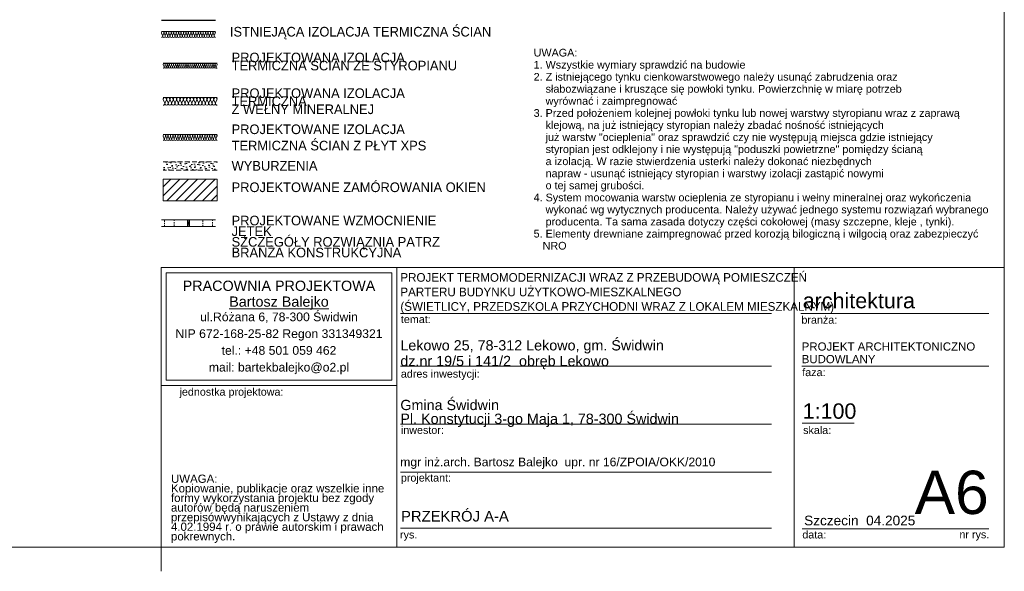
# Model space of a CAD drawing. Extents: x -613240 to -325500, y -25863 to 152403.
# Tile 77 of 254: x -392960 to -372525, y -25863 to -14400. Entities that reach past the tile are written whole.
import ezdxf

# ---------------------------------------------------------------- set-up
doc = ezdxf.new("R2010")
doc.units = 0
doc.header["$MEASUREMENT"] = 0
doc.linetypes.add('Hidden Line', pattern=[50, 25, -25])
doc.linetypes.add('Krawędzie ukryte', pattern=[150, 100, -50])
for name, color, linetype, lineweight in [('Arch konstrukcja dachu_Nr_Pióra__46', 5, 'Continuous', 13), ('Arch ocieplenie_Nr_Pióra__100', 2, 'Continuous', 13), ('Arch opisy_Nr_Pióra__21', 7, 'Continuous', 9), ('ARCH TABELA_Nr_Pióra__1', 7, 'Continuous', 25), ('ARCH TABELA_Nr_Pióra__21', 7, 'Continuous', 9), ('ARCH TABELA_Nr_Pióra__7', 7, 'Continuous', 13), ('Arch zmurowania_Nr_Pióra__21', 7, 'Continuous', 9), ('INWENT KONST. DREWNIANA_Nr_Pióra__21', 7, 'Continuous', 9), ('INWENT OPISY_Nr_Pióra__21', 7, 'Continuous', 9), ('INWENT.ŚCIANY_Nr_Pióra__1', 7, 'Continuous', 25), ('INWENT.ŚCIANY_Nr_Pióra__5', 7, 'Continuous', 13)]:
    doc.layers.add(name, color=color, linetype=linetype, lineweight=lineweight)
doc.layers.add('Arch ocieplenie', color=7, linetype='Continuous')
doc.layers.add('Inwent Izolacje', color=7, linetype='Continuous')
for name, color, linetype, lineweight, true_color in [('Arch ocieplenie_Nr_Pióra__44', 7, 'Continuous', 13, 0x029e21), ('Arch ocieplenie_Nr_Pióra__9', 7, 'Continuous', 13, 0x3dad99), ('Arch wyburzenia_Nr_Pióra__2', 7, 'Continuous', 13, 0x7f7f7f), ('Arch wykończenie_Nr_Pióra__3', 7, 'Continuous', 18, 0xff6600), ('Inwent Izolacje_Nr_Pióra__2', 7, 'Continuous', 13, 0x7f7f7f), ('INWENT.ŚCIANY_Nr_Pióra__2', 7, 'Continuous', 13, 0x7f7f7f)]:
    doc.layers.add(name, color=color, linetype=linetype, lineweight=lineweight, true_color=true_color)
doc.styles.add('GENERATED_STYLE_12', font='arial.ttf')
doc.styles.add('GENERATED_STYLE_5', font='txt')
doc.styles.add('GENERATED_STYLE_7', font='arial.ttf')
doc.styles.add('GENERATED_STYLE_8', font='arial.ttf')
doc.styles.add('GENERATED_STYLE_9', font='arial.ttf')

# ---------------------------------------------------------------- blocks, each defined once
blk = doc.blocks.new('Izolacja cieplna 14_140', base_point=(-389982, -16178))
at = {"layer": 'Arch ocieplenie_Nr_Pióra__44', "linetype": 'Continuous'}
for p, q in [((-389979, -16066), (-389950, -16131)), ((-389944, -16131), (-389915, -16066)), ((-389909, -16066), (-389880, -16131)), ((-389874, -16131), (-389845, -16066)), ((-389839, -16066), (-389810, -16131)), ((-389804, -16131), (-389775, -16066)), ((-389769, -16066), (-389740, -16131)), ((-389734, -16131), (-389705, -16066)), ((-389699, -16066), (-389670, -16131)), ((-389664, -16131), (-389635, -16066)), ((-389629, -16066), (-389600, -16131)), ((-389594, -16131), (-389565, -16066)), ((-389559, -16066), (-389530, -16131)), ((-389524, -16131), (-389495, -16066)), ((-389489, -16066), (-389460, -16131)), ((-389454, -16131), (-389425, -16066)), ((-389419, -16066), (-389390, -16131)), ((-389384, -16131), (-389355, -16066)), ((-389349, -16066), (-389320, -16131)), ((-389314, -16131), (-389285, -16066)), ((-389279, -16066), (-389250, -16131)), ((-389244, -16131), (-389215, -16066)), ((-389209, -16066), (-389180, -16131)), ((-389174, -16131), (-389145, -16066)), ((-389139, -16066), (-389110, -16131)), ((-389104, -16131), (-389075, -16066)), ((-389069, -16066), (-389040, -16131)), ((-389034, -16131), (-389005, -16066)), ((-388999, -16066), (-388970, -16131)), ((-388964, -16131), (-388935, -16066)), ((-388929, -16066), (-388900, -16131)), ((-388894, -16131), (-388865, -16066))]:
    blk.add_line(p, q, dxfattribs=at)
for centre, start_param, end_param in [((-389947, -16052), 5.870392, 9.837571), ((-389982, -16144), 4.712389, 6.695979), ((-389912, -16144), 2.7288, 6.695979), ((-389877, -16052), 5.870392, 9.837571), ((-389842, -16144), 2.7288, 6.695979), ((-389807, -16052), 5.870392, 9.837571), ((-389772, -16144), 2.7288, 6.695979), ((-389737, -16052), 5.870392, 9.837571), ((-389702, -16144), 2.7288, 6.695979), ((-389667, -16052), 5.870392, 9.837571), ((-389632, -16144), 2.7288, 6.695979), ((-389597, -16052), 5.870392, 9.837571), ((-389562, -16144), 2.7288, 6.695979), ((-389527, -16052), 5.870392, 9.837571), ((-389492, -16144), 2.7288, 6.695979), ((-389457, -16052), 5.870392, 9.837571), ((-389422, -16144), 2.7288, 6.695979), ((-389387, -16052), 5.870392, 9.837571), ((-389352, -16144), 2.7288, 6.695979), ((-389317, -16052), 5.870392, 9.837571), ((-389282, -16144), 2.7288, 6.695979), ((-389247, -16052), 5.870392, 9.837571), ((-389212, -16144), 2.7288, 6.695979), ((-389177, -16052), 5.870392, 9.837571), ((-389142, -16144), 2.7288, 6.695979), ((-389107, -16052), 5.870392, 9.837571), ((-389072, -16144), 2.7288, 6.695979), ((-389037, -16052), 5.870392, 9.837571), ((-389002, -16144), 2.7288, 6.695979), ((-388967, -16052), 5.870392, 9.837571), ((-388932, -16144), 2.7288, 6.695979), ((-388897, -16052), 5.870392, 9.837571), ((-388862, -16144), 2.7288, 4.712389)]:
    blk.add_ellipse(centre, major_axis=(35, 0), ratio=0.97225, start_param=start_param, end_param=end_param, dxfattribs=at)
blk = doc.blocks.new('Izolacja cieplna 14_141', base_point=(-389982, -15407))
at = {"layer": 'Arch ocieplenie_Nr_Pióra__9', "linetype": 'Continuous'}
for p, q in [((-389981, -15337), (-389963, -15377)), ((-389959, -15377), (-389941, -15337)), ((-389938, -15337), (-389920, -15377)), ((-389916, -15377), (-389898, -15337)), ((-389894, -15337), (-389877, -15377)), ((-389873, -15377), (-389855, -15337)), ((-389851, -15337), (-389833, -15377)), ((-389830, -15377), (-389812, -15337)), ((-389808, -15337), (-389790, -15377)), ((-389787, -15377), (-389769, -15337)), ((-389765, -15337), (-389747, -15377)), ((-389744, -15377), (-389726, -15337)), ((-389722, -15337), (-389704, -15377)), ((-389701, -15377), (-389683, -15337)), ((-389679, -15337), (-389661, -15377)), ((-389658, -15377), (-389640, -15337)), ((-389636, -15337), (-389618, -15377)), ((-389614, -15377), (-389597, -15337)), ((-389593, -15337), (-389575, -15377)), ((-389571, -15377), (-389553, -15337)), ((-389550, -15337), (-389532, -15377)), ((-389528, -15377), (-389510, -15337)), ((-389507, -15337), (-389489, -15377)), ((-389485, -15377), (-389467, -15337)), ((-389464, -15337), (-389446, -15377)), ((-389442, -15377), (-389424, -15337)), ((-389421, -15337), (-389403, -15377)), ((-389399, -15377), (-389381, -15337)), ((-389378, -15337), (-389360, -15377)), ((-389356, -15377), (-389338, -15337)), ((-389334, -15337), (-389317, -15377)), ((-389313, -15377), (-389295, -15337)), ((-389291, -15337), (-389273, -15377)), ((-389270, -15377), (-389252, -15337)), ((-389248, -15337), (-389230, -15377)), ((-389227, -15377), (-389209, -15337)), ((-389205, -15337), (-389187, -15377)), ((-389184, -15377), (-389166, -15337)), ((-389162, -15337), (-389144, -15377)), ((-389141, -15377), (-389123, -15337)), ((-389119, -15337), (-389101, -15377)), ((-389098, -15377), (-389080, -15337)), ((-389076, -15337), (-389058, -15377)), ((-389054, -15377), (-389037, -15337)), ((-389033, -15337), (-389015, -15377)), ((-389011, -15377), (-388993, -15337)), ((-388990, -15337), (-388972, -15377)), ((-388968, -15377), (-388950, -15337)), ((-388947, -15337), (-388929, -15377)), ((-388925, -15377), (-388907, -15337)), ((-388904, -15337), (-388886, -15377)), ((-388882, -15377), (-388864, -15337))]:
    blk.add_line(p, q, dxfattribs=at)
for centre, start_param, end_param in [((-389961, -15329), 5.870392, 9.837571), ((-389918, -15329), 5.870392, 9.837571), ((-389875, -15329), 5.870392, 9.837571), ((-389832, -15329), 5.870392, 9.837571), ((-389789, -15329), 5.870392, 9.837571), ((-389745, -15329), 5.870392, 9.837571), ((-389702, -15329), 5.870392, 9.837571), ((-389659, -15329), 5.870392, 9.837571), ((-389616, -15329), 5.870392, 9.837571), ((-389573, -15329), 5.870392, 9.837571), ((-389530, -15329), 5.870392, 9.837571), ((-389487, -15329), 5.870392, 9.837571), ((-389444, -15329), 5.870392, 9.837571), ((-389401, -15329), 5.870392, 9.837571), ((-389358, -15329), 5.870392, 9.837571), ((-389315, -15329), 5.870392, 9.837571), ((-389272, -15329), 5.870392, 9.837571), ((-389229, -15329), 5.870392, 9.837571), ((-389185, -15329), 5.870392, 9.837571), ((-389142, -15329), 5.870392, 9.837571), ((-389099, -15329), 5.870392, 9.837571), ((-389056, -15329), 5.870392, 9.837571), ((-389013, -15329), 5.870392, 9.837571), ((-388970, -15329), 5.870392, 9.837571), ((-388927, -15329), 5.870392, 9.837571), ((-388884, -15329), 5.870392, 9.837571), ((-389982, -15386), 4.712389, 6.695979), ((-389939, -15386), 2.7288, 6.695979), ((-389896, -15386), 2.7288, 6.695979), ((-389853, -15386), 2.7288, 6.695979), ((-389810, -15386), 2.7288, 6.695979), ((-389767, -15386), 2.7288, 6.695979), ((-389724, -15386), 2.7288, 6.695979), ((-389681, -15386), 2.7288, 6.695979), ((-389638, -15386), 2.7288, 6.695979), ((-389595, -15386), 2.7288, 6.695979), ((-389552, -15386), 2.7288, 6.695979), ((-389509, -15386), 2.7288, 6.695979), ((-389465, -15386), 2.7288, 6.695979), ((-389422, -15386), 2.7288, 6.695979), ((-389379, -15386), 2.7288, 6.695979), ((-389336, -15386), 2.7288, 6.695979), ((-389293, -15386), 2.7288, 6.695979), ((-389250, -15386), 2.7288, 6.695979), ((-389207, -15386), 2.7288, 6.695979), ((-389164, -15386), 2.7288, 6.695979), ((-389121, -15386), 2.7288, 6.695979), ((-389078, -15386), 2.7288, 6.695979), ((-389035, -15386), 2.7288, 6.695979), ((-388992, -15386), 2.7288, 6.695979), ((-388949, -15386), 2.7288, 6.695979), ((-388905, -15386), 2.7288, 6.695979), ((-388862, -15386), 2.7288, 4.712389)]:
    blk.add_ellipse(centre, major_axis=(21.5, 0), ratio=0.987434, start_param=start_param, end_param=end_param, dxfattribs=at)
blk = doc.blocks.new('Izolacja cieplna 14_142', base_point=(-389982, -16908))
at = {"layer": 'Arch ocieplenie_Nr_Pióra__100', "linetype": 'Continuous'}
for p, q in [((-389980, -16824), (-389959, -16873)), ((-389955, -16873), (-389934, -16824)), ((-389929, -16824), (-389908, -16873)), ((-389904, -16873), (-389883, -16824)), ((-389878, -16824), (-389857, -16873)), ((-389853, -16873), (-389832, -16824)), ((-389828, -16824), (-389806, -16873)), ((-389802, -16873), (-389781, -16824)), ((-389777, -16824), (-389755, -16873)), ((-389751, -16873), (-389730, -16824)), ((-389726, -16824), (-389705, -16873)), ((-389700, -16873), (-389679, -16824)), ((-389675, -16824), (-389654, -16873)), ((-389649, -16873), (-389628, -16824)), ((-389624, -16824), (-389603, -16873)), ((-389598, -16873), (-389577, -16824)), ((-389573, -16824), (-389552, -16873)), ((-389548, -16873), (-389526, -16824)), ((-389522, -16824), (-389501, -16873)), ((-389497, -16873), (-389475, -16824)), ((-389471, -16824), (-389450, -16873)), ((-389446, -16873), (-389425, -16824)), ((-389420, -16824), (-389399, -16873)), ((-389395, -16873), (-389374, -16824)), ((-389369, -16824), (-389348, -16873)), ((-389344, -16873), (-389323, -16824)), ((-389318, -16824), (-389297, -16873)), ((-389293, -16873), (-389272, -16824)), ((-389268, -16824), (-389246, -16873)), ((-389242, -16873), (-389221, -16824)), ((-389217, -16824), (-389195, -16873)), ((-389191, -16873), (-389170, -16824)), ((-389166, -16824), (-389145, -16873)), ((-389140, -16873), (-389119, -16824)), ((-389115, -16824), (-389094, -16873)), ((-389089, -16873), (-389068, -16824)), ((-389064, -16824), (-389043, -16873)), ((-389038, -16873), (-389017, -16824)), ((-389013, -16824), (-388992, -16873)), ((-388988, -16873), (-388966, -16824)), ((-388962, -16824), (-388941, -16873)), ((-388937, -16873), (-388915, -16824)), ((-388911, -16824), (-388890, -16873)), ((-388886, -16873), (-388865, -16824))]:
    blk.add_line(p, q, dxfattribs=at)
for centre, start_param, end_param in [((-389957, -16814), 4.299595, 8.266775), ((-389982, -16883), 3.141593, 5.125182), ((-389931, -16883), 1.158004, 5.125183), ((-389906, -16814), 4.299595, 8.266775), ((-389881, -16883), 1.158004, 5.125183), ((-389855, -16814), 4.299595, 8.266775), ((-389830, -16883), 1.158004, 5.125183), ((-389804, -16814), 4.299595, 8.266775), ((-389779, -16883), 1.158004, 5.125183), ((-389753, -16814), 4.299595, 8.266775), ((-389728, -16883), 1.158004, 5.125183), ((-389702, -16814), 4.299595, 8.266775), ((-389677, -16883), 1.158004, 5.125183), ((-389651, -16814), 4.299595, 8.266775), ((-389626, -16883), 1.158004, 5.125183), ((-389601, -16814), 4.299595, 8.266775), ((-389575, -16883), 1.158004, 5.125183), ((-389550, -16814), 4.299595, 8.266775), ((-389524, -16883), 1.158004, 5.125183), ((-389499, -16814), 4.299595, 8.266775), ((-389473, -16883), 1.158004, 5.125183), ((-389448, -16814), 4.299595, 8.266775), ((-389422, -16883), 1.158004, 5.125183), ((-389397, -16814), 4.299595, 8.266775), ((-389371, -16883), 1.158004, 5.125183), ((-389346, -16814), 4.299595, 8.266775), ((-389321, -16883), 1.158004, 5.125183), ((-389295, -16814), 4.299595, 8.266775), ((-389270, -16883), 1.158004, 5.125183), ((-389244, -16814), 4.299595, 8.266775), ((-389219, -16883), 1.158004, 5.125183), ((-389193, -16814), 4.299595, 8.266775), ((-389168, -16883), 1.158004, 5.125183), ((-389142, -16814), 4.299595, 8.266775), ((-389117, -16883), 1.158004, 5.125183), ((-389091, -16814), 4.299595, 8.266775), ((-389066, -16883), 1.158004, 5.125183), ((-389041, -16814), 4.299595, 8.266775), ((-389015, -16883), 1.158004, 5.125183), ((-388990, -16814), 4.299595, 8.266775), ((-388964, -16883), 1.158004, 5.125183), ((-388939, -16814), 4.299595, 8.266775), ((-388913, -16883), 1.158004, 5.125183), ((-388888, -16814), 4.299595, 8.266775), ((-388862, -16883), 1.158004, 3.141593)]:
    blk.add_ellipse(centre, major_axis=(0, 25.5), ratio=0.997382, start_param=start_param, end_param=end_param, dxfattribs=at)
blk = doc.blocks.new('Izolacja cieplna 14_290', base_point=(-390017, -14767))
at = {"layer": 'Inwent Izolacje_Nr_Pióra__2', "linetype": 'Continuous'}
for p, q in [((-390015, -14683), (-389994, -14732)), ((-389990, -14732), (-389969, -14683)), ((-389964, -14683), (-389943, -14732)), ((-389939, -14732), (-389918, -14683)), ((-389913, -14683), (-389892, -14732)), ((-389888, -14732), (-389867, -14683)), ((-389863, -14683), (-389841, -14732)), ((-389837, -14732), (-389816, -14683)), ((-389812, -14683), (-389790, -14732)), ((-389786, -14732), (-389765, -14683)), ((-389761, -14683), (-389740, -14732)), ((-389735, -14732), (-389714, -14683)), ((-389710, -14683), (-389689, -14732)), ((-389684, -14732), (-389663, -14683)), ((-389659, -14683), (-389638, -14732)), ((-389633, -14732), (-389612, -14683)), ((-389608, -14683), (-389587, -14732)), ((-389583, -14732), (-389561, -14683)), ((-389557, -14683), (-389536, -14732)), ((-389532, -14732), (-389510, -14683)), ((-389506, -14683), (-389485, -14732)), ((-389481, -14732), (-389460, -14683)), ((-389455, -14683), (-389434, -14732)), ((-389430, -14732), (-389409, -14683)), ((-389404, -14683), (-389383, -14732)), ((-389379, -14732), (-389358, -14683)), ((-389353, -14683), (-389332, -14732)), ((-389328, -14732), (-389307, -14683)), ((-389303, -14683), (-389281, -14732)), ((-389277, -14732), (-389256, -14683)), ((-389252, -14683), (-389230, -14732)), ((-389226, -14732), (-389205, -14683)), ((-389201, -14683), (-389180, -14732)), ((-389175, -14732), (-389154, -14683)), ((-389150, -14683), (-389129, -14732)), ((-389124, -14732), (-389103, -14683)), ((-389099, -14683), (-389078, -14732)), ((-389073, -14732), (-389052, -14683)), ((-389048, -14683), (-389027, -14732)), ((-389023, -14732), (-389001, -14683)), ((-388997, -14683), (-388976, -14732)), ((-388972, -14732), (-388950, -14683)), ((-388946, -14683), (-388925, -14732)), ((-388921, -14732), (-388900, -14683))]:
    blk.add_line(p, q, dxfattribs=at)
for centre, start_param, end_param in [((-389992, -14673), 4.299595, 8.266775), ((-389941, -14673), 4.299595, 8.266775), ((-389890, -14673), 4.299595, 8.266775), ((-389839, -14673), 4.299595, 8.266775), ((-389788, -14673), 4.299595, 8.266775), ((-389737, -14673), 4.299595, 8.266775), ((-389686, -14673), 4.299595, 8.266775), ((-389636, -14673), 4.299595, 8.266775), ((-389585, -14673), 4.299595, 8.266775), ((-389534, -14673), 4.299595, 8.266775), ((-389483, -14673), 4.299595, 8.266775), ((-389432, -14673), 4.299595, 8.266775), ((-389381, -14673), 4.299595, 8.266775), ((-389330, -14673), 4.299595, 8.266775), ((-389279, -14673), 4.299595, 8.266775), ((-389228, -14673), 4.299595, 8.266775), ((-389177, -14673), 4.299595, 8.266775), ((-389126, -14673), 4.299595, 8.266775), ((-389076, -14673), 4.299595, 8.266775), ((-389025, -14673), 4.299595, 8.266775), ((-388974, -14673), 4.299595, 8.266775), ((-388923, -14673), 4.299595, 8.266775), ((-390017, -14742), 3.141593, 5.125182), ((-389966, -14742), 1.158004, 5.125183), ((-389916, -14742), 1.158004, 5.125183), ((-389865, -14742), 1.158004, 5.125183), ((-389814, -14742), 1.158004, 5.125183), ((-389763, -14742), 1.158004, 5.125183), ((-389712, -14742), 1.158004, 5.125183), ((-389661, -14742), 1.158004, 5.125183), ((-389610, -14742), 1.158004, 5.125183), ((-389559, -14742), 1.158004, 5.125183), ((-389508, -14742), 1.158004, 5.125183), ((-389457, -14742), 1.158004, 5.125183), ((-389406, -14742), 1.158004, 5.125183), ((-389356, -14742), 1.158004, 5.125183), ((-389305, -14742), 1.158004, 5.125183), ((-389254, -14742), 1.158004, 5.125183), ((-389203, -14742), 1.158004, 5.125183), ((-389152, -14742), 1.158004, 5.125183), ((-389101, -14742), 1.158004, 5.125183), ((-389050, -14742), 1.158004, 5.125183), ((-388999, -14742), 1.158004, 5.125183), ((-388948, -14742), 1.158004, 5.125183), ((-388897, -14742), 1.158004, 3.141593)]:
    blk.add_ellipse(centre, major_axis=(0, 25.5), ratio=0.997382, start_param=start_param, end_param=end_param, dxfattribs=at)

msp = doc.modelspace()

# ---------------------------------------------------------------- hatches: boundary and pattern name
at = {"layer": 'Arch wyburzenia_Nr_Pióra__2', "linetype": 'Continuous'}
h = msp.add_hatch(dxfattribs=at)
h.set_pattern_fill('Cut_Stone', color=256, style=0, pattern_type=2)
h.set_pattern_definition([(45, (0, 200), (-63.63961, 63.63961), [0, -60, 0, -90]), (110, (200, 200), (84.572336, 30.781813), [0, -44, 0, -76])])
h.paths.add_polyline_path([(-389982.4, -17524.6), (-388862.4, -17524.6), (-388862.4, -17354.6), (-389982.4, -17354.6)], flags=0)
at = {"layer": 'Arch zmurowania_Nr_Pióra__21', "linetype": 'Continuous'}
h = msp.add_hatch(dxfattribs=at)
h.set_pattern_fill('Common_Brick', color=256, style=0, pattern_type=2)
h.set_pattern_definition([(45, (0, 0), (-91.92388, 91.92388), [])])
h.paths.add_polyline_path([(-389982.4, -18164.6), (-388862.4, -18164.6), (-388862.4, -17714.6), (-389982.4, -17714.6)], flags=0)

# ---------------------------------------------------------------- linework, layer by layer
at = {"layer": 'Arch konstrukcja dachu_Nr_Pióra__46', "linetype": 'Hidden Line'}
for p, q in [((-389956.6, -18698.1), (-389956.6, -18558.1)), ((-389956.6, -18558.1), (-389756.6, -18558.1)), ((-389756.6, -18558.1), (-389756.6, -18698.1)), ((-389156.6, -18698.1), (-389156.6, -18558.1)), ((-389156.6, -18558.1), (-388956.6, -18558.1)), ((-388956.6, -18558.1), (-388956.6, -18698.1)), ((-389756.6, -18698.1), (-389956.6, -18698.1)), ((-388956.6, -18698.1), (-389156.6, -18698.1))]:
    msp.add_line(p, q, dxfattribs=at)
at = {"layer": 'Arch konstrukcja dachu_Nr_Pióra__46', "linetype": 'Continuous'}
for p, q in [((-389479.9, -18558.1), (-389479.9, -18698.1)), ((-389479.9, -18558.1), (-389434.9, -18698.1)), ((-389434.9, -18558.1), (-389479.9, -18558.1)), ((-389479.9, -18698.1), (-389434.9, -18558.1)), ((-389434.9, -18698.1), (-389434.9, -18558.1)), ((-389479.9, -18698.1), (-389434.9, -18698.1))]:
    msp.add_line(p, q, dxfattribs=at)
at = {"layer": 'ARCH TABELA_Nr_Pióra__21', "linetype": 'Continuous'}
for p, q in [((-372525.5, 3086.6), (-372525.5, -25363.4)), ((-390025.5, -25363.4), (-390025.5, -19552.3)), ((-390025.5, -19552.3), (-385131.9, -19552.3)), ((-390025.5, -21999.1), (-390025.5, -19552.3)), ((-390025.5, -19552.3), (-372525.5, -19552.3)), ((-385131.9, -19552.3), (-385131.9, -25363.4)), ((-385131.9, -21999.1), (-385131.9, -19552.3)), ((-376887.2, -19552.3), (-376887.2, -25363.4)), ((-372525.5, -19552.3), (-372525.5, -25363.4)), ((-389919.1, -21892.7), (-389919.1, -19658.7)), ((-389919.1, -19658.7), (-385238.2, -19658.7)), ((-385238.2, -21892.7), (-385238.2, -19658.7)), ((-385131.9, -25363.4), (-385131.9, -19952.3)), ((-385059.6, -20508.7), (-377359.8, -20508.7)), ((-376747.9, -20508.7), (-372848.5, -20508.7)), ((-385059.6, -21602.3), (-377359.8, -21602.3)), ((-376730.4, -21602.3), (-372848.5, -21602.3)), ((-390025.5, -21999.1), (-385131.9, -21999.1)), ((-389919.1, -21892.7), (-385238.2, -21892.7)), ((-385059.6, -22802.3), (-377359.8, -22802.3)), ((-376718.6, -22784.9), (-375639, -22784.9)), ((-385059.6, -23802.3), (-377359.8, -23802.3)), ((-385059.6, -24963.4), (-377359.8, -24963.4)), ((-376718.6, -24981), (-374436.8, -24981)), ((-374436.8, -24981), (-372848.5, -24981)), ((-372525.5, -25363.4), (-413275.5, -25363.4)), ((-390025.5, -25363.4), (-385131.9, -25363.4)), ((-390025.5, -25863.4), (-390025.5, -25363.4)), ((-372525.5, -25363.4), (-385131.9, -25363.4))]:
    msp.add_line(p, q, dxfattribs=at)
at = {"layer": 'Arch wykończenie_Nr_Pióra__3', "linetype": 'Continuous'}
for p, q in [((-389982.4, -15307.3), (-388862.4, -15307.3)), ((-389982.4, -16018.4), (-388862.4, -16018.4)), ((-389982.4, -16788.4), (-388862.4, -16788.4))]:
    msp.add_line(p, q, dxfattribs=at)
at = {"layer": 'INWENT KONST. DREWNIANA_Nr_Pióra__21', "linetype": 'Continuous'}
for p, q in [((-390017.4, -18558.1), (-388897.4, -18558.1)), ((-390017.4, -18698.1), (-388897.4, -18698.1))]:
    msp.add_line(p, q, dxfattribs=at)
at = {"layer": 'INWENT.ŚCIANY_Nr_Pióra__1', "linetype": 'Continuous'}
msp.add_line((-388897.4, -14417.3), (-390017.4, -14417.3), dxfattribs=at)
at = {"layer": 'INWENT.ŚCIANY_Nr_Pióra__2', "linetype": 'Continuous'}
msp.add_line((-390017.4, -14647.3), (-388897.4, -14647.3), dxfattribs=at)
at = {"layer": 'INWENT.ŚCIANY_Nr_Pióra__2', "linetype": 'Krawędzie ukryte'}
for p, q in [((-389982.4, -17354.6), (-388862.4, -17354.6)), ((-388862.4, -17524.6), (-389982.4, -17524.6))]:
    msp.add_line(p, q, dxfattribs=at)
at = {"layer": 'INWENT.ŚCIANY_Nr_Pióra__5', "linetype": 'Continuous'}
for p, q in [((-388862.4, -17714.6), (-389982.4, -17714.6)), ((-389982.4, -17714.6), (-389982.4, -18164.6)), ((-388862.4, -18164.6), (-388862.4, -17714.6)), ((-389982.4, -18164.6), (-388862.4, -18164.6))]:
    msp.add_line(p, q, dxfattribs=at)

# ---------------------------------------------------------------- block references
at = {"layer": 'Arch ocieplenie', "color": 104, "linetype": 'Continuous', "lineweight": 13, "true_color": 0x029e21}
for name, p in [('Izolacja cieplna 14_141', (-389982.4, -15407.3)), ('Izolacja cieplna 14_140', (-389982.4, -16178.4)), ('Izolacja cieplna 14_142', (-389982.4, -16908.4))]:
    msp.add_blockref(name, p, dxfattribs=at)
at = {"layer": 'Inwent Izolacje', "color": 104, "linetype": 'Continuous', "lineweight": 13, "true_color": 0x029e21}
msp.add_blockref('Izolacja cieplna 14_290', (-390017.4, -14767.3), dxfattribs=at)

# ---------------------------------------------------------------- texts
at = {"layer": 'Arch opisy_Nr_Pióra__21', "linetype": 'Continuous', "insert": (-382293.7, -19180), "char_height": 160, "width": 9506.251, "attachment_point": 7, "line_spacing_factor": 0.940159, "style": 'GENERATED_STYLE_12'}
msp.add_mtext('{UWAGA:\\P1. Wszystkie wymiary sprawdzić na budowie\\P2. Z istniejącego tynku cienkowarstwowego należy usunąć zabrudzenia oraz \\P    słabozwiązane i kruszące się powłoki tynku. Powierzchnię w miarę potrzeb \\P    wyrównać i zaimpregnować\\P3. Przed położeniem kolejnej powłoki tynku lub nowej warstwy styropianu wraz z zaprawą \\P    klejową, na już istniejący styropian należy zbadać nośność istniejących\\P    już warstw "ocieplenia" oraz sprawdzić czy nie występują miejsca gdzie istniejący \\P    styropian jest odklejony i nie występują "poduszki powietrzne" pomiędzy ścianą \\P    a izolacją. W razie stwierdzenia usterki należy dokonać niezbędnych \\P    napraw - usunąć istniejący styropian i warstwy izolacji zastąpić nowymi \\P    o tej samej grubości.\\P4. System mocowania warstw ocieplenia ze styropianu i wełny mineralnej oraz wykończenia \\P    wykonać wg wytycznych producenta. Należy używać jednego systemu rozwiązań wybranego \\P    producenta. Ta sama zasada dotyczy części cokołowej (masy szczepne, kleje , tynki). \\P5. Elementy drewniane zaimpregnować przed korozją bilogiczną i wilgocią oraz zabezpieczyć \\P   NRO}', dxfattribs=at)
at = {"layer": 'ARCH TABELA_Nr_Pióra__1', "linetype": 'Continuous', "insert": (-385059.6, -20503.9), "char_height": 180, "attachment_point": 7, "line_spacing_factor": 1.005757, "style": 'GENERATED_STYLE_5'}
msp.add_mtext('{\\pt22543.1;PROJEKT TERMOMODERNIZACJI WRAZ Z PRZEBUDOWĄ POMIESZCZEŃ \\P\\pt22543.1;PARTERU BUDYNKU UŻYTKOWO-MIESZKALNEGO\\P\\pt22543.1;(ŚWIETLICY, PRZEDSZKOLA PRZYCHODNI WRAZ Z LOKALEM MIESZKALNYM)}', dxfattribs=at)
at = {"layer": 'ARCH TABELA_Nr_Pióra__1', "linetype": 'Continuous', "insert": (-385045.9, -24608.2), "char_height": 220, "attachment_point": 1, "style": 'GENERATED_STYLE_9'}
msp.add_mtext('{PRZEKRÓJ A-A}', dxfattribs=at)
at = {"layer": 'ARCH TABELA_Nr_Pióra__21', "linetype": 'Continuous', "insert": (-385059.6, -22863.6), "char_height": 212.766, "attachment_point": 7, "line_spacing_factor": 0.807442, "style": 'GENERATED_STYLE_7'}
msp.add_mtext('{Gmina Świdwin\\PPl. Konstytucji 3-go Maja 1, 78-300 Świdwin}', dxfattribs=at)
at = {"layer": 'ARCH TABELA_Nr_Pióra__7', "linetype": 'Continuous'}
for s, insert, char_height, attachment_point, line_spacing_factor, style in [('{PRACOWNIA PROJEKTOWA\\P\\LBartosz Balejko}', (-387578.7, -19823.6), 212.766, 2, 0.926719, 'GENERATED_STYLE_8'), ('{Lekowo 25, 78-312 Lekowo, gm. Świdwin\\Pdz.nr 19/5 i 141/2  obręb Lekowo}', (-385059.6, -21663.6), 212.766, 7, 0.918867, 'GENERATED_STYLE_7'), ('{PROJEKT ARCHITEKTONICZNO\\PBUDOWLANY}', (-376730.4, -21106.8), 170, 1, 0.923713, 'GENERATED_STYLE_7')]:
    msp.add_mtext(s, dxfattribs=dict(at, insert=insert, char_height=char_height, attachment_point=attachment_point, line_spacing_factor=line_spacing_factor, style=style))
at = {"layer": 'ARCH TABELA_Nr_Pióra__7', "linetype": 'Continuous', "style": 'GENERATED_STYLE_7'}
for s, insert, char_height, attachment_point in [('{architektura}', (-376709.2, -20079), 319.16, 1), ('{temat:}', (-385048.9, -20545.1), 159.58, 1), ('{branża:}', (-376736.1, -20557.4), 159.58, 1), ('{faza:}', (-376718.6, -21647.3), 159.58, 1), ('{adres inwestycji:}', (-385048.9, -21678.4), 159.58, 1), ('{jednostka projektowa:}', (-389642.6, -22053.7), 159.58, 1), ('{1:100}', (-376711.3, -22373.7), 319.16, 1), ('{inwestor:}', (-385048.9, -22847.3), 159.58, 1), ('{skala:}', (-376700.9, -22849.2), 159.58, 1), ('{mgr inż.arch. Bartosz Balejko  upr. nr 16/ZPOIA/OKK/2010}', (-385061.9, -23500.4), 180, 1), ('{projektant:}', (-385048.9, -23838.7), 159.58, 1), ('{A6}', (-372848.5, -23772.5), 900, 3), ('{Szczecin  04.2025}', (-376679.9, -24706.1), 202.128, 1), ('{rys.}', (-385066.9, -25020.6), 159.58, 1), ('{data:}', (-376717.2, -25020.6), 159.58, 1), ('{nr rys.}', (-373456.5, -25017.5), 159.58, 1)]:
    msp.add_mtext(s, dxfattribs=dict(at, insert=insert, char_height=char_height, attachment_point=attachment_point))
for s, insert, char_height, width, attachment_point, line_spacing_factor in [('{ul.Różana 6, 78-300 Świdwin\\PNIP 672-168-25-82 Regon 331349321\\Ptel.: +48 501 059 462\\Pmail: bartekbalejko@o2.pl}', (-387578.7, -20485.5), 180.852, 4680.851, 2, 1.156383), ('{UWAGA:\\PKopiowanie, publikacje oraz wszelkie inne formy wykorzystania projektu bez zgody autorów będą naruszeniem przepisówwynikających z Ustawy z dnia 4.02.1994 r. o prawie autorskim i prawach pokrewnych.}', (-389820.4, -23853.7), 170.2128, 4483.408, 1, 0.703415)]:
    msp.add_mtext(s, dxfattribs=dict(at, insert=insert, char_height=char_height, width=width, attachment_point=attachment_point, line_spacing_factor=line_spacing_factor))
at = {"layer": 'INWENT OPISY_Nr_Pióra__21', "linetype": 'Continuous', "char_height": 200, "attachment_point": 1, "style": 'GENERATED_STYLE_5'}
for s, insert in [('{ISTNIEJĄCA IZOLACJA TERMICZNA ŚCIAN}', (-388597.4, -14550.3)), ('{WYBURZENIA}', (-388562.4, -17337.5)), ('{PROJEKTOWANE ZAMÓROWANIA OKIEN}', (-388562.4, -17782.7))]:
    msp.add_mtext(s, dxfattribs=dict(at, insert=insert))
at = {"layer": 'INWENT OPISY_Nr_Pióra__21', "linetype": 'Continuous', "char_height": 200, "width": 4861.522, "attachment_point": 1, "style": 'GENERATED_STYLE_5'}
for s, insert, line_spacing_factor in [('{PROJEKTOWANA IZOLACJA TERMICZNA ŚCIAN ZE STYROPIANU}', (-388562.4, -15087), 0.500942), ('{PROJEKTOWANA IZOLACJA TERMICZNA \\PZ WEŁNY MINERALNEJ}', (-388562.4, -15828.2), 0.500835), ('{PROJEKTOWANE IZOLACJA TERMICZNA ŚCIAN Z PŁYT XPS}', (-388562.4, -16578.2), 1.015916), ('{PROJEKTOWANE WZMOCNIENIE JĘTEK\\PSZCZEGÓŁY ROZWIĄZNIA PATRZ \\PBRANŻA KONSTRUKCYJNA}', (-388562.4, -18474.1), 0.664862)]:
    msp.add_mtext(s, dxfattribs=dict(at, insert=insert, line_spacing_factor=line_spacing_factor))

doc.saveas('drawing.dxf')
